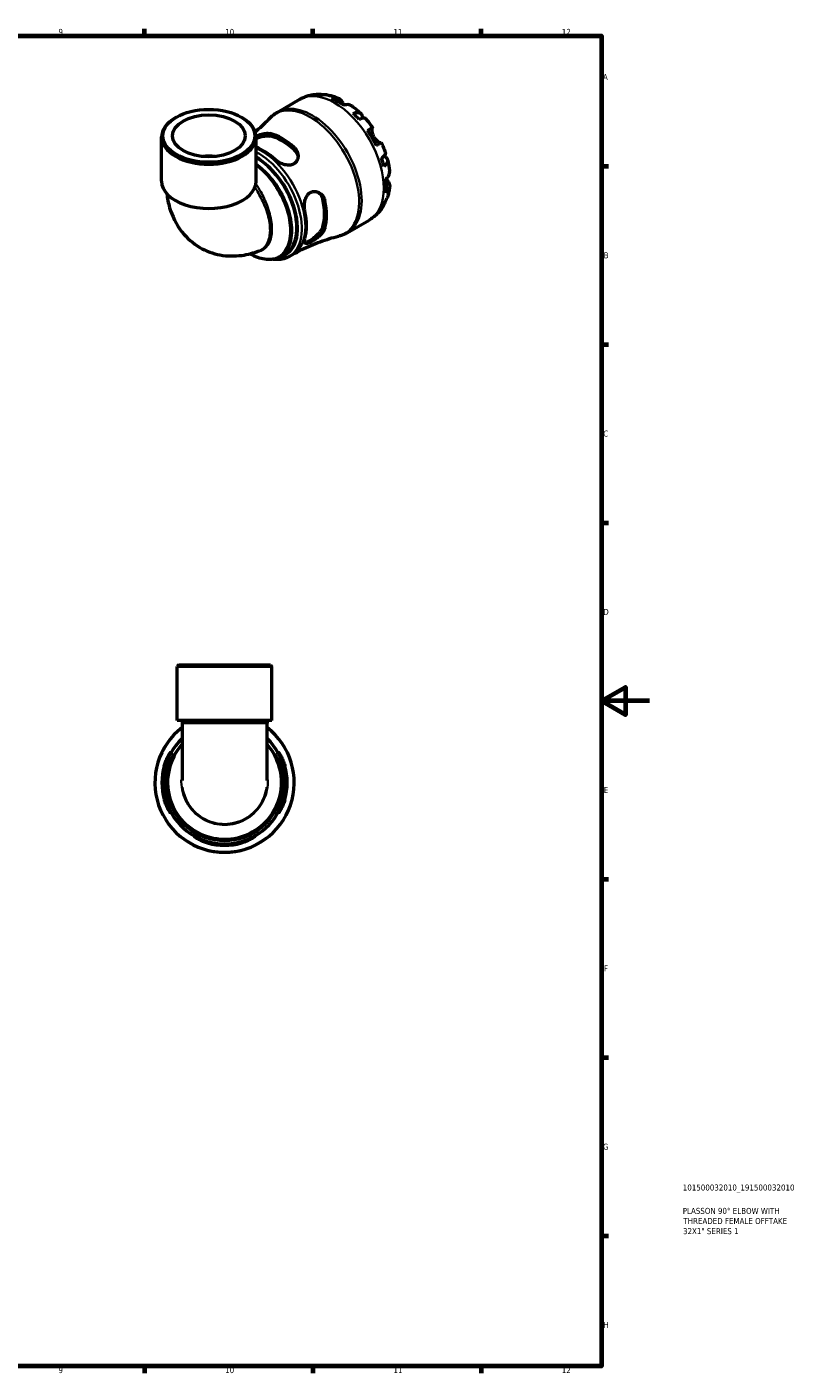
# Model space of a CAD drawing. Header units: millimetres. Extents: x 0 to 902, y 0 to 783.
# Tile 5 of 5: x 582 to 902, y 17 to 578. Entities that reach past the tile are written whole.
import ezdxf

# ---------------------------------------------------------------- set-up
doc = ezdxf.new("R2010")
doc.units = ezdxf.units.MM
for name, color, linetype, lineweight in [('Border (ISO)', 7, 'Continuous', 70), ('Title (ISO)', 7, 'Continuous', 50), ('Visible (ISO)', 7, 'Continuous', 50), ('Visible Narrow (ISO)', 7, 'Continuous', 35)]:
    doc.layers.add(name, color=color, linetype=linetype, lineweight=lineweight)
doc.styles.add('Note Text (ISO)', font='tahoma.ttf')

# ---------------------------------------------------------------- blocks, each defined once
blk = doc.blocks.new('Borders Default Border')
at = {"layer": 'Border (ISO)'}
for p, q in [((630.75, 574), (630.75, 576.9)), ((700.83, 574), (700.83, 576.9)), ((770.92, 574), (770.92, 576.9)), ((821, 519.75), (823.9, 519.75)), ((821, 445.5), (823.9, 445.5)), ((821, 371.25), (823.9, 371.25)), ((821, 222.75), (823.9, 222.75)), ((821, 148.5), (823.9, 148.5)), ((821, 74.25), (823.9, 74.25)), ((630.75, 20), (630.75, 17.1)), ((700.83, 20), (700.83, 17.1)), ((770.92, 20), (770.92, 17.1))]:
    blk.add_line(p, q, dxfattribs=at)
at = {"layer": 'Border (ISO)', "flags": 128}
for points in [[(20, 20), (20, 574), (821, 574), (821, 20), (20, 20)], [(841, 297), (821, 297), (831, 302.77), (831, 291.23), (821, 297)]]:
    blk.add_lwpolyline(points, dxfattribs=at)
at = {"layer": 'Border (ISO)', "color": 232, "true_color": 0xca0064, "char_height": 2.5, "attachment_point": 7, "style": 'Note Text (ISO)'}
for s, insert in [('9', (594.88, 574.35)), ('10', (664.29, 574.35)), ('11', (734.37, 574.4)), ('12', (804.46, 574.4)), ('A', (821.59, 555.62)), ('B', (821.89, 481.38)), ('C', (821.73, 407.08)), ('D', (821.73, 332.88)), ('E', (821.94, 258.63)), ('F', (822, 184.38)), ('G', (821.61, 110.08)), ('H', (821.74, 35.88)), ('9', (594.88, 17.05)), ('10', (664.29, 17.05)), ('11', (734.37, 17.1)), ('12', (804.46, 17.1))]:
    blk.add_mtext(s, dxfattribs=dict(at, insert=insert))
blk = doc.blocks.new('Title Blocks ISO')
at = {"layer": 'Title (ISO)', "color": 232, "true_color": 0xca0064, "style": 'Note Text (ISO)'}
for tag, p in [('PART_NUMBER_001', (33.84, 73.13)), ('DESCRIPTION_001', (33.84, 63.4)), ('DESCRIPTION_002', (34.09, 59.18)), ('DESCRIPTION_003', (33.93, 54.96))]:
    blk.add_attdef(tag, p, '', height=2.5, dxfattribs=at)

msp = doc.modelspace()

# ---------------------------------------------------------------- linework, layer by layer
at = {"layer": 'Visible (ISO)'}
for p, q in [((686.161, 542.283), (695.348, 547.573)), ((643.929, 540.121), (643.518, 539.882)), ((671.058, 540.121), (671.47, 539.882)), ((637.804, 513.484), (637.804, 531.895)), ((677.183, 513.484), (677.183, 531.895)), ((715.105, 492.021), (724.291, 497.311)), ((687.273, 482.017), (689.211, 483.133)), ((690.899, 482.098), (692.37, 482.945)), ((644.929, 311.991), (644.349, 311.411)), ((683.727, 311.411), (644.349, 311.411)), ((644.349, 288.891), (644.349, 311.411)), ((644.929, 311.991), (683.147, 311.991)), ((683.147, 311.991), (683.727, 311.411)), ((683.727, 288.891), (683.727, 311.411)), ((683.727, 288.891), (644.349, 288.891)), ((646.318, 288.891), (646.318, 287.823)), ((646.318, 287.823), (646.318, 263.868)), ((681.758, 288.891), (681.758, 287.823)), ((681.758, 263.868), (681.758, 287.823))]:
    msp.add_line(p, q, dxfattribs=at)
for radius, start, end in [(29, 127.66493, 52.33507), (25.52, 133.97676, 46.02324), (26.097, 164.3497, 195.6503), (25.522, 163.98782, 196.01218), (25.522, 343.98782, 16.01218), (26.097, 344.3497, 15.6503), (25.522, 253.98782, 286.01218), (26.097, 254.3497, 285.6503)]:
    msp.add_arc((664.038, 262.991), radius, start, end, dxfattribs=at)
for centre, major_axis, ratio, start_param, end_param in [((711.092, 523.175), (-14.381, 24.973), 0.5780931, 5.8274083, 5.9574315), ((711.092, 523.175), (-14.381, 24.973), 0.5780931, 5.3744724, 5.6249693), ((657.494, 531.895), (-19.689, 0), 0.5758617, 5.5016397, 10.2063236), ((711.092, 523.175), (-14.381, 24.973), 0.5780931, 5.0420102, 5.1720334), ((688.035, 509.897), (13.023, -22.615), 0.5780931, 2.0849789, 2.6312775), ((711.092, 523.175), (-14.381, 24.973), 0.5780931, 4.5890743, 4.8395711), ((680.115, 505.337), (-12.736, 22.117), 0.5780931, 5.2202556, 5.6629459), ((688.035, 509.897), (12.416, -21.561), 0.5780931, 2.0712512, 2.6450052), ((657.494, 515.201), (-15.145, 0), 0.5758617, 4.5346069, 4.890171), ((677.344, 503.74), (11.867, -20.607), 0.5780931, 0, 2.3676884), ((711.092, 523.175), (-14.381, 24.973), 0.5780931, 4.256612, 4.3866352), ((657.494, 513.484), (-19.689, 0), 0.5758617, 0, 3.1415927), ((711.092, 523.175), (-14.381, 24.973), 0.5780931, 3.8036761, 4.054173), ((688.035, 509.897), (12.416, -21.561), 0.5780931, 0.5004549, 1.0742088), ((688.035, 509.897), (13.023, -22.615), 0.5780931, 0.5141826, 1.0604812), ((680.115, 505.337), (-12.736, 22.117), 0.5780931, 3.6494593, 4.2083898), ((711.092, 523.175), (14.381, -24.973), 0.5780931, 0.3296212, 0.4596444)]:
    msp.add_ellipse(centre, major_axis=major_axis, ratio=ratio, start_param=start_param, end_param=end_param, dxfattribs=at)
for major_axis in [(19.109, 0), (15.146, 0)]:
    msp.add_ellipse((657.494, 532.369), major_axis=major_axis, ratio=0.5758617, dxfattribs=at)
for points, knots in [([(695.348, 547.573), (695.861, 547.869), (696.391, 548.135), (697.474, 548.605), (698.027, 548.809), (699.146, 549.153), (699.711, 549.293), (700.846, 549.513), (701.414, 549.592), (702.547, 549.692), (703.111, 549.713), (703.669, 549.708)], [5.49972085, 5.49972085, 5.49972085, 5.49972085, 5.56520194, 5.56520194, 5.63068302, 5.63068302, 5.6961641, 5.6961641, 5.76164519, 5.76164519, 5.82712627, 5.82712627, 5.82712627, 5.82712627]), ([(702.088, 549.496), (702.538, 549.623), (703.001, 549.691), (703.867, 549.72), (704.35, 549.682), (705.007, 549.541), (705.187, 549.494), (705.363, 549.438)], [0.17074605, 0.17074605, 0.17074605, 0.17074605, 0.33284003, 0.33284003, 0.49949435, 0.49949435, 0.56252044, 0.56252044, 0.56252044, 0.56252044]), ([(706.81, 549.411), (706.464, 549.472), (706.113, 549.492), (705.393, 549.459), (704.963, 549.388), (704.534, 549.258)], [4.87971703, 4.87971703, 4.87971703, 4.87971703, 5.01708759, 5.01708759, 5.17918157, 5.17918157, 5.17918157, 5.17918157]), ([(706.81, 549.411), (707.13, 549.354), (707.448, 549.289), (708.077, 549.145), (708.389, 549.066), (709.008, 548.894), (709.314, 548.802), (709.921, 548.604), (710.221, 548.499), (710.817, 548.277), (711.112, 548.16), (711.404, 548.037)], [5.9523628, 5.9523628, 5.9523628, 5.9523628, 5.99162777, 5.99162777, 6.03089274, 6.03089274, 6.07015771, 6.07015771, 6.10942267, 6.10942267, 6.14868764, 6.14868764, 6.14868764, 6.14868764]), ([(708.547, 548.017), (708.953, 548.154), (709.35, 548.237), (710.064, 548.305), (710.445, 548.292), (711.157, 548.15), (711.487, 548.02), (712.043, 547.694), (712.32, 547.467), (712.734, 546.984), (712.889, 546.753), (713.019, 546.51)], [0.17075309, 0.17075309, 0.17075309, 0.17075309, 0.33215152, 0.33215152, 0.49888818, 0.49888818, 0.66562485, 0.66562485, 0.83351137, 0.83351137, 0.95687373, 0.95687373, 0.95687373, 0.95687373]), ([(713.019, 546.51), (713.02, 546.508), (713.021, 546.506), (713.085, 546.385), (713.155, 546.256), (713.299, 545.995), (713.371, 545.866), (713.542, 545.565), (713.643, 545.391), (713.767, 545.186), (713.782, 545.161), (713.797, 545.136)], [-0.58332629, -0.58332629, -0.58332629, -0.58332629, -0.58206847, -0.58206847, -0.51861604, -0.51861604, -0.4628074, -0.4628074, -0.39473272, -0.39473272, -0.38532618, -0.38532618, -0.38532618, -0.38532618]), ([(717.122, 544.749), (717.034, 544.814), (716.945, 544.873), (716.578, 545.088), (716.248, 545.218), (715.536, 545.361), (715.155, 545.373), (714.441, 545.305), (714.044, 545.222), (713.638, 545.085)], [4.66534673, 4.66534673, 4.66534673, 4.66534673, 4.71913293, 4.71913293, 4.88586959, 4.88586959, 5.05260626, 5.05260626, 5.21400469, 5.21400469, 5.21400469, 5.21400469]), ([(717.122, 544.75), (717.38, 544.559), (717.635, 544.365), (718.141, 543.968), (718.392, 543.765), (718.888, 543.352), (719.133, 543.142), (719.619, 542.714), (719.859, 542.497), (720.334, 542.055), (720.569, 541.83), (720.802, 541.602)], [0.139021, 0.139021, 0.139021, 0.139021, 0.17865725, 0.17865725, 0.2182935, 0.2182935, 0.25792975, 0.25792975, 0.297566, 0.297566, 0.33720225, 0.33720225, 0.33720225, 0.33720225]), ([(683.064, 539.843), (682.186, 538.922), (681.264, 538.004), (679.331, 536.19), (678.321, 535.293), (677.123, 534.291), (676.975, 534.168), (676.826, 534.045)], [5.330552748, 5.330552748, 5.330552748, 5.330552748, 5.364386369, 5.364386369, 5.39821999, 5.39821999, 5.402980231, 5.402980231, 5.402980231, 5.402980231]), ([(683.064, 539.843), (683.245, 540.033), (683.431, 540.218), (683.815, 540.578), (684.012, 540.753), (684.417, 541.092), (684.624, 541.255), (685.048, 541.57), (685.264, 541.722), (685.706, 542.012), (685.932, 542.151), (686.161, 542.283)], [5.33055275, 5.33055275, 5.33055275, 5.33055275, 5.36438637, 5.36438637, 5.39821999, 5.39821999, 5.43205361, 5.43205361, 5.46588723, 5.46588723, 5.49972085, 5.49972085, 5.49972085, 5.49972085]), ([(717.651, 541.705), (718.038, 541.858), (718.405, 541.965), (719.047, 542.088), (719.378, 542.112), (719.97, 542.058), (720.232, 541.978), (720.648, 541.756), (720.841, 541.591), (721.139, 541.169), (721.243, 540.911), (721.362, 540.373), (721.387, 540.044), (721.364, 539.666), (721.363, 539.652), (721.362, 539.638)], [0.1707461, 0.1707461, 0.1707461, 0.1707461, 0.33284, 0.33284, 0.4994944, 0.4994944, 0.6661487, 0.6661487, 0.8332087, 0.8332087, 1.0002688, 1.0002688, 1.1679728, 1.1679728, 1.1744217, 1.1744217, 1.1744217, 1.1744217]), ([(722.683, 539.618), (722.623, 539.685), (722.539, 539.732), (722.303, 539.794), (722.112, 539.798), (721.642, 539.724), (721.363, 539.645), (720.798, 539.442), (720.463, 539.301), (720.097, 539.125)], [4.56205101, 4.56205101, 4.56205101, 4.56205101, 4.68377895, 4.68377895, 4.85043327, 4.85043327, 5.01708759, 5.01708759, 5.17918157, 5.17918157, 5.17918157, 5.17918157]), ([(722.684, 539.618), (722.897, 539.376), (723.108, 539.132), (723.525, 538.637), (723.731, 538.387), (724.137, 537.881), (724.337, 537.625), (724.732, 537.109), (724.926, 536.848), (725.31, 536.322), (725.499, 536.056), (725.685, 535.788)], [0.44766847, 0.44766847, 0.44766847, 0.44766847, 0.48658997, 0.48658997, 0.52551147, 0.52551147, 0.56443297, 0.56443297, 0.60335447, 0.60335447, 0.64227596, 0.64227596, 0.64227596, 0.64227596]), ([(677.177, 532.158), (677.388, 532.256), (677.601, 532.351), (678.544, 532.75), (679.29, 533.007), (680.749, 533.36), (681.461, 533.452), (682.446, 533.423), (682.766, 533.382), (683.057, 533.308)], [-0.76681806, -0.76681806, -0.76681806, -0.76681806, -0.69649359, -0.69649359, -0.45926571, -0.45926571, -0.2174755, -0.2174755, -0.08868282, -0.08868282, -0.08868282, -0.08868282]), ([(723.589, 534.589), (723.936, 534.789), (724.244, 534.966), (724.748, 535.255), (724.987, 535.392), (725.361, 535.606), (725.495, 535.682), (725.656, 535.773), (725.697, 535.796), (725.67, 535.778), (725.629, 535.754), (725.564, 535.716)], [0.17075309, 0.17075309, 0.17075309, 0.17075309, 0.33215152, 0.33215152, 0.49888818, 0.49888818, 0.66562485, 0.66562485, 0.83351137, 0.83351137, 0.95687373, 0.95687373, 0.95687373, 0.95687373]), ([(725.564, 535.716), (725.543, 535.703), (725.523, 535.684), (725.471, 535.61), (725.441, 535.539), (725.392, 535.345), (725.374, 535.222), (725.351, 534.869), (725.355, 534.622), (725.422, 533.991), (725.499, 533.596), (725.759, 532.758), (725.946, 532.322), (726.184, 531.91)], [-0.58004807, -0.58004807, -0.58004807, -0.58004807, -0.5384523, -0.5384523, -0.46383793, -0.46383793, -0.3862639, -0.3862639, -0.27840269, -0.27840269, -0.14277912, -0.14277912, 0, 0, 0, 0]), ([(677.183, 531.28), (677.788, 531.531), (678.421, 531.756), (679.729, 532.137), (680.489, 532.298), (681.895, 532.428), (682.542, 532.394), (683.057, 532.273)], [1.97064841, 1.97064841, 1.97064841, 1.97064841, 2.15800487, 2.15800487, 2.38582156, 2.38582156, 2.61363825, 2.61363825, 2.61363825, 2.61363825]), ([(693.013, 527.575), (693.185, 527.42), (693.345, 527.255), (693.839, 526.672), (694.11, 526.219), (694.565, 525.093), (694.682, 524.403), (694.614, 523.091), (694.443, 522.469), (693.892, 521.512), (693.576, 521.151), (692.825, 520.6), (692.413, 520.407), (691.435, 520.147), (690.871, 520.109), (689.568, 520.213), (688.832, 520.4), (687.363, 520.969), (686.636, 521.362), (685.667, 522.039), (685.367, 522.278), (685.093, 522.526)], [-1.9472707, -1.9472707, -1.9472707, -1.9472707, -1.8710882, -1.8710882, -1.6922217, -1.6922217, -1.4495013, -1.4495013, -1.2189553, -1.2189553, -1.0437434, -1.0437434, -0.8832147, -0.8832147, -0.698301, -0.698301, -0.4688917, -0.4688917, -0.2243388, -0.2243388, -0.1030784, -0.1030784, -0.1030784, -0.1030784]), ([(726.184, 531.91), (726.313, 531.686), (726.456, 531.47), (726.774, 531.049), (726.95, 530.847), (727.383, 530.404), (727.643, 530.184), (728.122, 529.836), (728.338, 529.707), (728.655, 529.553), (728.769, 529.51), (728.958, 529.459), (729.033, 529.45), (729.103, 529.459), (729.115, 529.461), (729.126, 529.464)], [0, 0, 0, 0, 0.07774953, 0.07774953, 0.16081914, 0.16081914, 0.27783798, 0.27783798, 0.3882896, 0.3882896, 0.46542959, 0.46542959, 0.54035429, 0.54035429, 0.55720532, 0.55720532, 0.55720532, 0.55720532]), ([(729.284, 529.553), (729.284, 529.553), (729.244, 529.531), (729.095, 529.447), (728.961, 529.371), (728.587, 529.157), (728.348, 529.02), (727.844, 528.73), (727.536, 528.554), (727.189, 528.354)], [4.57634622, 4.57634622, 4.57634622, 4.57634622, 4.71913293, 4.71913293, 4.88586959, 4.88586959, 5.05260626, 5.05260626, 5.21400469, 5.21400469, 5.21400469, 5.21400469]), ([(729.285, 529.553), (729.424, 529.258), (729.559, 528.961), (729.823, 528.366), (729.952, 528.067), (730.202, 527.467), (730.323, 527.166), (730.558, 526.561), (730.672, 526.258), (730.893, 525.649), (730.999, 525.344), (731.102, 525.038)], [0.92853136, 0.92853136, 0.92853136, 0.92853136, 0.96745378, 0.96745378, 1.0063762, 1.0063762, 1.04529862, 1.04529862, 1.08422105, 1.08422105, 1.12314347, 1.12314347, 1.12314347, 1.12314347]), ([(693.013, 526.54), (693.528, 526.068), (693.963, 525.478), (694.448, 524.397), (694.573, 523.927), (694.625, 523.472)], [-0.88050724, -0.88050724, -0.88050724, -0.88050724, -0.65269055, -0.65269055, -0.49129952, -0.49129952, -0.49129952, -0.49129952]), ([(729.372, 523.06), (729.708, 523.287), (729.999, 523.505), (730.459, 523.89), (730.667, 524.092), (730.969, 524.459), (731.061, 524.624), (731.127, 524.857), (731.129, 524.953), (731.101, 525.038)], [0.17074605, 0.17074605, 0.17074605, 0.17074605, 0.33284003, 0.33284003, 0.49949435, 0.49949435, 0.66614868, 0.66614868, 0.78841706, 0.78841706, 0.78841706, 0.78841706]), ([(730.44, 523.883), (730.461, 523.873), (730.482, 523.862), (730.829, 523.69), (731.1, 523.505), (731.505, 523.136), (731.675, 522.919), (731.891, 522.453), (731.936, 522.205), (731.919, 521.736), (731.856, 521.471), (731.605, 520.934), (731.418, 520.66), (730.99, 520.168), (730.713, 519.905), (730.386, 519.648)], [4.1712493, 4.1712493, 4.1712493, 4.1712493, 4.1819549, 4.1819549, 4.3496588, 4.3496588, 4.5167189, 4.5167189, 4.6837789, 4.6837789, 4.8504333, 4.8504333, 5.0170876, 5.0170876, 5.1791816, 5.1791816, 5.1791816, 5.1791816]), ([(731.879, 522.417), (731.961, 522.101), (732.038, 521.785), (732.184, 521.153), (732.252, 520.836), (732.38, 520.201), (732.44, 519.884), (732.549, 519.248), (732.6, 518.93), (732.691, 518.293), (732.732, 517.974), (732.768, 517.656)], [1.23357287, 1.23357287, 1.23357287, 1.23357287, 1.27320271, 1.27320271, 1.31283255, 1.31283255, 1.35246238, 1.35246238, 1.39209222, 1.39209222, 1.43172206, 1.43172206, 1.43172206, 1.43172206]), ([(731.31, 514.476), (731.633, 514.758), (731.904, 515.058), (732.321, 515.641), (732.502, 515.976), (732.735, 516.661), (732.789, 517.01), (732.787, 517.436), (732.78, 517.545), (732.768, 517.656)], [0.17075309, 0.17075309, 0.17075309, 0.17075309, 0.33215152, 0.33215152, 0.49888818, 0.49888818, 0.66562485, 0.66562485, 0.72067698, 0.72067698, 0.72067698, 0.72067698]), ([(732.252, 513.197), (732.397, 512.965), (732.519, 512.716), (732.729, 512.118), (732.786, 511.766), (732.789, 511.124), (732.735, 510.774), (732.502, 510.09), (732.321, 509.754), (731.904, 509.172), (731.633, 508.871), (731.31, 508.589)], [4.42788405, 4.42788405, 4.42788405, 4.42788405, 4.5512464, 4.5512464, 4.71913293, 4.71913293, 4.88586959, 4.88586959, 5.05260626, 5.05260626, 5.21400469, 5.21400469, 5.21400469, 5.21400469]), ([(731.435, 514.588), (731.483, 514.501), (731.53, 514.416), (731.683, 514.143), (731.787, 513.964), (731.988, 513.627), (732.083, 513.47), (732.199, 513.283), (732.226, 513.239), (732.252, 513.197)], [-2.11847631, -2.11847631, -2.11847631, -2.11847631, -2.08674766, -2.08674766, -2.01440674, -2.01440674, -1.93994266, -1.93994266, -1.91637503, -1.91637503, -1.91637503, -1.91637503]), ([(732.764, 511.057), (732.724, 510.743), (732.679, 510.429), (732.574, 509.802), (732.516, 509.489), (732.385, 508.865), (732.312, 508.553), (732.153, 507.932), (732.067, 507.622), (731.878, 507.005), (731.777, 506.698), (731.667, 506.392)], [1.70536659, 1.70536659, 1.70536659, 1.70536659, 1.7446264, 1.7446264, 1.7838862, 1.7838862, 1.82314601, 1.82314601, 1.86240581, 1.86240581, 1.90166561, 1.90166561, 1.90166561, 1.90166561]), ([(640.011, 508.269), (640.227, 506.34), (640.596, 504.391), (642.165, 499), (643.798, 495.512), (648.275, 489.853), (650.82, 487.59), (656.355, 484.372), (659.256, 483.326), (665.25, 482.207), (668.326, 482.204), (673.75, 482.941), (676.151, 483.594), (678.401, 484.448)], [3.2624367, 3.2624367, 3.2624367, 3.2624367, 3.4221108, 3.4221108, 3.702629, 3.702629, 3.9265165, 3.9265165, 4.1293904, 4.1293904, 4.3488065, 4.3488065, 4.5441835, 4.5441835, 4.5441835, 4.5441835]), ([(697.462, 501.103), (697.412, 501.334), (697.371, 501.572), (697.258, 502.426), (697.235, 503.066), (697.316, 504.456), (697.441, 505.205), (697.865, 506.55), (698.148, 507.148), (698.817, 508.062), (699.164, 508.401), (699.945, 508.913), (700.366, 509.081), (701.348, 509.265), (701.903, 509.234), (703.068, 508.925), (703.663, 508.605), (704.698, 507.727), (705.133, 507.165), (705.599, 506.171), (705.723, 505.803), (705.804, 505.42)], [-1.9319363, -1.9319363, -1.9319363, -1.9319363, -1.8545943, -1.8545943, -1.6615217, -1.6615217, -1.4361076, -1.4361076, -1.2279188, -1.2279188, -1.0617349, -1.0617349, -0.8979327, -0.8979327, -0.6964936, -0.6964936, -0.4592657, -0.4592657, -0.2174755, -0.2174755, -0.0886828, -0.0886828, -0.0886828, -0.0886828]), ([(703.046, 508.878), (703.418, 508.604), (703.766, 508.257), (704.463, 507.291), (704.757, 506.619), (704.909, 505.936)], [2.22309242, 2.22309242, 2.22309242, 2.22309242, 2.38582156, 2.38582156, 2.61363825, 2.61363825, 2.61363825, 2.61363825]), ([(730.971, 505.126), (730.929, 504.936), (730.878, 504.747), (730.667, 504.099), (730.459, 503.662), (729.999, 502.928), (729.708, 502.563), (729.372, 502.237)], [4.78379622, 4.78379622, 4.78379622, 4.78379622, 4.85043327, 4.85043327, 5.01708759, 5.01708759, 5.17918157, 5.17918157, 5.17918157, 5.17918157]), ([(730.386, 504.482), (730.713, 504.788), (730.99, 505.124), (731.384, 505.734), (731.545, 506.055), (731.667, 506.392)], [0.17074605, 0.17074605, 0.17074605, 0.17074605, 0.33284003, 0.33284003, 0.47310885, 0.47310885, 0.47310885, 0.47310885]), ([(730.364, 503.524), (730.088, 503.032), (729.786, 502.548), (729.128, 501.605), (728.772, 501.146), (728.008, 500.262), (727.599, 499.837), (726.732, 499.031), (726.273, 498.65), (725.313, 497.939), (724.811, 497.61), (724.291, 497.311)], [2.02681155, 2.02681155, 2.02681155, 2.02681155, 2.09307488, 2.09307488, 2.15933821, 2.15933821, 2.22560154, 2.22560154, 2.29186487, 2.29186487, 2.3581282, 2.3581282, 2.3581282, 2.3581282]), ([(705.804, 493.909), (705.756, 493.738), (705.693, 493.563), (705.434, 492.971), (705.177, 492.548), (704.428, 491.562), (703.888, 491.007), (702.717, 489.989), (702.092, 489.524), (700.987, 488.795), (700.515, 488.515), (699.662, 488.061), (699.288, 487.887), (698.573, 487.616), (698.257, 487.54), (697.696, 487.525), (697.489, 487.627), (697.247, 488.056), (697.224, 488.397), (697.327, 489.072), (697.383, 489.321), (697.462, 489.592)], [-1.9472707, -1.9472707, -1.9472707, -1.9472707, -1.8710882, -1.8710882, -1.6922217, -1.6922217, -1.4495013, -1.4495013, -1.2189553, -1.2189553, -1.0437434, -1.0437434, -0.8832147, -0.8832147, -0.698301, -0.698301, -0.4688917, -0.4688917, -0.2243388, -0.2243388, -0.1030784, -0.1030784, -0.1030784, -0.1030784]), ([(704.909, 494.425), (704.757, 493.917), (704.463, 493.339), (703.649, 492.183), (703.13, 491.604), (702.087, 490.605), (701.497, 490.109), (700.317, 489.23), (699.729, 488.845), (699.228, 488.557), (698.728, 488.269), (698.262, 488.047), (697.688, 487.872), (697.512, 487.844), (697.366, 487.847)], [-0.8805072, -0.8805072, -0.8805072, -0.8805072, -0.6526905, -0.6526905, -0.4248739, -0.4248739, -0.2124369, -0.2124369, 0, 0, 0, 0.2124369, 0.2124369, 0.3312435, 0.3312435, 0.3312435, 0.3312435]), ([(692.37, 482.945), (693.606, 483.656), (694.863, 484.332), (697.403, 485.603), (698.686, 486.199), (701.26, 487.304), (702.551, 487.815), (705.124, 488.748), (706.406, 489.172), (708.946, 489.933), (710.203, 490.27), (711.44, 490.567)], [2.3581282, 2.3581282, 2.3581282, 2.3581282, 2.39196182, 2.39196182, 2.42579544, 2.42579544, 2.45962906, 2.45962906, 2.49346268, 2.49346268, 2.5272963, 2.5272963, 2.5272963, 2.5272963]), ([(715.105, 492.021), (714.875, 491.889), (714.642, 491.764), (714.17, 491.527), (713.93, 491.416), (713.445, 491.207), (713.199, 491.11), (712.703, 490.93), (712.453, 490.847), (711.949, 490.696), (711.695, 490.628), (711.44, 490.567)], [2.3581282, 2.3581282, 2.3581282, 2.3581282, 2.39196182, 2.39196182, 2.42579544, 2.42579544, 2.45962906, 2.45962906, 2.49346268, 2.49346268, 2.5272963, 2.5272963, 2.5272963, 2.5272963]), ([(687.273, 482.017), (686.52, 481.584), (685.702, 481.264), (683.98, 480.863), (683.075, 480.781), (681.218, 480.846), (680.265, 480.993), (678.335, 481.499), (677.359, 481.859), (675.793, 482.594), (675.202, 482.908), (674.614, 483.255)], [3.9289388, 3.9289388, 3.9289388, 3.9289388, 4.10184193, 4.10184193, 4.27474506, 4.27474506, 4.4476482, 4.4476482, 4.62055133, 4.62055133, 4.72525271, 4.72525271, 4.72525271, 4.72525271]), ([(690.899, 482.098), (689.533, 481.311), (687.966, 480.879), (685.594, 480.784), (684.862, 480.822), (684.119, 480.924)], [2.3581282, 2.3581282, 2.3581282, 2.3581282, 2.65215903, 2.65215903, 2.77883733, 2.77883733, 2.77883733, 2.77883733]), ([(638.909, 270.031), (638.977, 270.275), (639.05, 270.517), (639.311, 271.32), (639.517, 271.861), (640.03, 273.05), (640.346, 273.664), (640.917, 274.653), (641.174, 275.038), (641.511, 275.485), (641.615, 275.6), (641.711, 275.649), (641.709, 275.597), (641.609, 275.325), (641.497, 275.086), (641.162, 274.373), (640.921, 273.864), (640.4, 272.65), (640.119, 271.936), (639.737, 270.802), (639.617, 270.418), (639.506, 270.031)], [-1.9472707, -1.9472707, -1.9472707, -1.9472707, -1.8710882, -1.8710882, -1.6922217, -1.6922217, -1.4495013, -1.4495013, -1.2189553, -1.2189553, -1.0437434, -1.0437434, -0.8832147, -0.8832147, -0.698301, -0.698301, -0.4688917, -0.4688917, -0.2243388, -0.2243388, -0.1030784, -0.1030784, -0.1030784, -0.1030784]), ([(646.318, 278.849), (646.308, 278.838), (646.298, 278.827), (643.656, 275.864), (641.778, 272.246), (639.995, 264.601), (640.061, 260.59), (642.113, 252.941), (644.163, 249.328), (649.588, 243.733), (652.865, 241.664), (660.172, 239.199), (664.224, 238.887), (671.681, 240.183), (675.105, 241.634), (681.07, 245.977), (683.569, 248.916), (686.961, 255.629), (687.845, 259.4), (687.791, 266.657), (686.985, 270.139), (684.506, 275.302), (683.249, 277.18), (681.757, 278.848)], [-7.0131789, -7.0131789, -7.0131789, -7.0131789, -7.0112995, -7.0112995, -6.5123845, -6.5123845, -6.0210394, -6.0210394, -5.5132629, -5.5132629, -5.0377902, -5.0377902, -4.5403465, -4.5403465, -4.0830535, -4.0830535, -3.6094855, -3.6094855, -3.1341922, -3.1341922, -2.6939383, -2.6939383, -2.411616, -2.411616, -2.411616, -2.411616]), ([(688.57, 270.031), (688.499, 270.278), (688.424, 270.525), (688.152, 271.377), (687.94, 271.964), (687.472, 273.143), (687.217, 273.717), (686.791, 274.638), (686.617, 274.997), (686.418, 275.445), (686.372, 275.57), (686.383, 275.657), (686.438, 275.62), (686.657, 275.372), (686.84, 275.126), (687.313, 274.398), (687.612, 273.886), (688.214, 272.683), (688.516, 271.989), (688.922, 270.85), (689.052, 270.443), (689.167, 270.031)], [-1.9319363, -1.9319363, -1.9319363, -1.9319363, -1.8545943, -1.8545943, -1.6615217, -1.6615217, -1.4361076, -1.4361076, -1.2279188, -1.2279188, -1.0617349, -1.0617349, -0.8979327, -0.8979327, -0.6964936, -0.6964936, -0.4592657, -0.4592657, -0.2174755, -0.2174755, -0.0886828, -0.0886828, -0.0886828, -0.0886828]), ([(639.506, 255.951), (639.577, 255.704), (639.652, 255.458), (639.924, 254.606), (640.136, 254.018), (640.603, 252.84), (640.858, 252.266), (641.285, 251.344), (641.459, 250.985), (641.658, 250.537), (641.704, 250.413), (641.693, 250.326), (641.638, 250.362), (641.419, 250.61), (641.235, 250.857), (640.763, 251.584), (640.463, 252.096), (639.861, 253.299), (639.559, 253.993), (639.154, 255.133), (639.024, 255.54), (638.909, 255.951)], [-1.9319363, -1.9319363, -1.9319363, -1.9319363, -1.8545943, -1.8545943, -1.6615217, -1.6615217, -1.4361076, -1.4361076, -1.2279188, -1.2279188, -1.0617349, -1.0617349, -0.8979327, -0.8979327, -0.6964936, -0.6964936, -0.4592657, -0.4592657, -0.2174755, -0.2174755, -0.0886828, -0.0886828, -0.0886828, -0.0886828]), ([(689.167, 255.951), (689.099, 255.708), (689.026, 255.465), (688.765, 254.663), (688.558, 254.121), (688.045, 252.932), (687.73, 252.319), (687.159, 251.33), (686.901, 250.945), (686.565, 250.497), (686.461, 250.382), (686.365, 250.333), (686.366, 250.385), (686.467, 250.657), (686.578, 250.897), (686.914, 251.609), (687.154, 252.119), (687.676, 253.333), (687.956, 254.047), (688.339, 255.18), (688.459, 255.565), (688.57, 255.951)], [-1.9472707, -1.9472707, -1.9472707, -1.9472707, -1.8710882, -1.8710882, -1.6922217, -1.6922217, -1.4495013, -1.4495013, -1.2189553, -1.2189553, -1.0437434, -1.0437434, -0.8832147, -0.8832147, -0.698301, -0.698301, -0.4688917, -0.4688917, -0.2243388, -0.2243388, -0.1030784, -0.1030784, -0.1030784, -0.1030784]), ([(656.998, 237.862), (656.754, 237.93), (656.512, 238.004), (655.71, 238.264), (655.168, 238.471), (653.979, 238.984), (653.365, 239.299), (652.377, 239.871), (651.991, 240.128), (651.544, 240.464), (651.429, 240.569), (651.38, 240.664), (651.432, 240.663), (651.704, 240.563), (651.943, 240.451), (652.656, 240.115), (653.165, 239.875), (654.379, 239.354), (655.093, 239.073), (656.227, 238.691), (656.611, 238.571), (656.998, 238.46)], [-1.9472707, -1.9472707, -1.9472707, -1.9472707, -1.8710882, -1.8710882, -1.6922217, -1.6922217, -1.4495013, -1.4495013, -1.2189553, -1.2189553, -1.0437434, -1.0437434, -0.8832147, -0.8832147, -0.698301, -0.698301, -0.4688917, -0.4688917, -0.2243388, -0.2243388, -0.1030784, -0.1030784, -0.1030784, -0.1030784]), ([(671.078, 238.46), (671.325, 238.53), (671.571, 238.605), (672.424, 238.877), (673.011, 239.09), (674.19, 239.557), (674.763, 239.812), (675.685, 240.238), (676.044, 240.412), (676.492, 240.611), (676.616, 240.657), (676.703, 240.646), (676.667, 240.592), (676.419, 240.372), (676.172, 240.189), (675.445, 239.716), (674.933, 239.417), (673.73, 238.815), (673.036, 238.513), (671.896, 238.107), (671.489, 237.977), (671.078, 237.862)], [-1.9319363, -1.9319363, -1.9319363, -1.9319363, -1.8545943, -1.8545943, -1.6615217, -1.6615217, -1.4361076, -1.4361076, -1.2279188, -1.2279188, -1.0617349, -1.0617349, -0.8979327, -0.8979327, -0.6964936, -0.6964936, -0.4592657, -0.4592657, -0.2174755, -0.2174755, -0.0886828, -0.0886828, -0.0886828, -0.0886828])]:
    msp.add_open_spline(points, degree=3, knots=knots, dxfattribs=at)
at = {"layer": 'Visible Narrow (ISO)'}
for p, q in [((713.019, 546.51), (712.22, 546.05)), ((683.057, 532.273), (683.057, 533.308)), ((725.564, 535.716), (723.594, 534.581)), ((693.013, 527.575), (693.013, 526.54)), ((732.252, 513.197), (731.44, 512.73)), ((704.909, 505.936), (705.804, 505.42)), ((705.804, 493.909), (704.909, 494.425)), ((646.536, 287.823), (681.54, 287.823)), ((638.939, 270.031), (639.476, 270.031)), ((688.599, 270.031), (689.137, 270.031)), ((639.476, 255.951), (638.939, 255.951)), ((689.137, 255.951), (688.599, 255.951)), ((656.998, 237.892), (656.998, 238.43)), ((671.078, 238.43), (671.078, 237.892))]:
    msp.add_line(p, q, dxfattribs=at)
for radius, start, end in [(28.843, 142.11566, 37.88434), (24.36, 150.00436, 29.99564)]:
    msp.add_arc((664.038, 262.991), radius, start, end, dxfattribs=at)
for centre, major_axis, start_param, end_param in [((709.82, 522.442), (-14.472, 25.131), 3.1415927, 6.2831853), ((699.684, 516.606), (-14.394, 24.995), 2.9724245, 6.4523534), ((700.633, 517.152), (14.472, -25.131), 0, 3.1415927), ((679.635, 505.06), (12.735, -22.115), 0, 2.4944172), ((678.164, 504.213), (12.735, -22.115), 0, 2.4125177), ((677.344, 503.74), (12.156, -21.11), 6.0548511, 8.650646)]:
    msp.add_ellipse(centre, major_axis=major_axis, ratio=0.5780931, start_param=start_param, end_param=end_param, dxfattribs=at)
for points, knots in [([(677.183, 520.059), (678.02, 519.435), (678.846, 518.742), (681.819, 515.959), (683.841, 513.492), (687.33, 508.013), (688.777, 504.987), (690.82, 498.828), (691.374, 495.699), (691.399, 489.835), (690.779, 487.156), (688.41, 483.117), (686.668, 481.755), (682.514, 480.653), (680.13, 480.86), (676.644, 482.167), (675.629, 482.659), (674.615, 483.258)], [1.711048, 1.711048, 1.711048, 1.711048, 1.8633158, 1.8633158, 2.2722637, 2.2722637, 2.6939383, 2.6939383, 3.1341922, 3.1341922, 3.6094855, 3.6094855, 4.0830535, 4.0830535, 4.5403465, 4.5403465, 4.7241492, 4.7241492, 4.7241492, 4.7241492]), ([(687.272, 482.02), (688.539, 482.751), (689.604, 483.831), (691.61, 487.268), (692.231, 489.99), (692.185, 495.939), (691.609, 499.111), (689.503, 505.342), (688.015, 508.397), (684.434, 513.905), (682.362, 516.37), (679.184, 519.28), (678.187, 520.083), (677.183, 520.79)], [-3.9289388, -3.9289388, -3.9289388, -3.9289388, -3.6094855, -3.6094855, -3.1341922, -3.1341922, -2.6939383, -2.6939383, -2.2722637, -2.2722637, -1.8633158, -1.8633158, -1.6834046, -1.6834046, -1.6834046, -1.6834046]), ([(676.666, 510.902), (677.175, 510.126), (677.663, 509.327), (679.168, 506.697), (680.091, 504.811), (681.75, 500.635), (682.404, 498.338), (683.046, 494.009), (683.039, 491.979), (682.311, 488.359), (681.54, 486.812), (679.844, 485.172), (679.159, 484.738), (678.399, 484.45)], [-2.6241942, -2.6241942, -2.6241942, -2.6241942, -2.4735491, -2.4735491, -2.1363197, -2.1363197, -1.7293257, -1.7293257, -1.326195, -1.326195, -0.8952359, -0.8952359, -0.6653324, -0.6653324, -0.6653324, -0.6653324]), ([(677.161, 484.004), (678.707, 484.118), (680.071, 484.714), (682.274, 486.84), (683.073, 488.426), (683.846, 492.137), (683.871, 494.218), (683.267, 498.653), (682.633, 501.006), (681.021, 505.262), (680.125, 507.174), (678.481, 510.15), (677.8, 511.267), (677.079, 512.32)], [0.4911369, 0.4911369, 0.4911369, 0.4911369, 0.8952359, 0.8952359, 1.326195, 1.326195, 1.7293257, 1.7293257, 2.1363197, 2.1363197, 2.4735491, 2.4735491, 2.6869759, 2.6869759, 2.6869759, 2.6869759]), ([(684.773, 273.99), (684.919, 273.712), (685.06, 273.431), (686.674, 270.038), (687.459, 266.603), (687.496, 259.451), (686.62, 255.737), (683.272, 249.129), (680.809, 246.237), (674.933, 241.964), (671.562, 240.537), (664.221, 239.262), (660.232, 239.568), (653.038, 241.994), (649.811, 244.029), (644.465, 249.535), (642.443, 253.09), (640.41, 260.623), (640.337, 264.575), (641.652, 270.288), (642.365, 272.198), (643.306, 273.989)], [2.6537908, 2.6537908, 2.6537908, 2.6537908, 2.6939383, 2.6939383, 3.1341922, 3.1341922, 3.6094855, 3.6094855, 4.0830535, 4.0830535, 4.5403465, 4.5403465, 5.0377902, 5.0377902, 5.5132629, 5.5132629, 6.0210394, 6.0210394, 6.5123845, 6.5123845, 6.7710045, 6.7710045, 6.7710045, 6.7710045]), ([(645.984, 264.214), (645.977, 263.904), (645.978, 263.594), (646.069, 260.308), (646.857, 257.353), (649.837, 251.953), (652.126, 249.573), (657.336, 246.463), (660.164, 245.595), (665.99, 245.267), (668.984, 245.851), (674.311, 248.362), (676.644, 250.27), (680.006, 254.753), (681.129, 257.249), (681.987, 261.293), (682.121, 262.755), (682.091, 264.214)], [-1.5612446, -1.5612446, -1.5612446, -1.5612446, -1.5112382, -1.5112382, -1.0319515, -1.0319515, -0.5174609, -0.5174609, -0.053964, -0.053964, 0.4232468, 0.4232468, 0.8952359, 0.8952359, 1.326195, 1.326195, 1.5612334, 1.5612334, 1.5612334, 1.5612334]), ([(681.548, 261.054), (681.492, 260.682), (681.425, 260.311), (680.798, 257.373), (679.694, 254.925), (676.395, 250.53), (674.108, 248.659), (668.886, 246.198), (665.951, 245.626), (660.241, 245.947), (657.469, 246.798), (652.361, 249.846), (650.117, 252.18), (647.553, 256.819), (646.855, 258.907), (646.529, 261.054)], [-1.388003, -1.388003, -1.388003, -1.388003, -1.326195, -1.326195, -0.8952359, -0.8952359, -0.4232468, -0.4232468, 0.053964, 0.053964, 0.5174609, 0.5174609, 1.0319515, 1.0319515, 1.3880024, 1.3880024, 1.3880024, 1.3880024])]:
    msp.add_open_spline(points, degree=3, knots=knots, dxfattribs=at)

# ---------------------------------------------------------------- block references
msp.add_blockref('Borders Default Border', (0, 0))
msp.add_blockref('Title Blocks ISO', (821, 20)).add_auto_attribs({'PART_NUMBER_001': '101500032010_191500032010', 'DESCRIPTION_001': 'PLASSON 90° ELBOW WITH', 'DESCRIPTION_002': 'THREADED FEMALE OFFTAKE', 'DESCRIPTION_003': '32X1" SERIES 1'})

doc.saveas('drawing.dxf')
